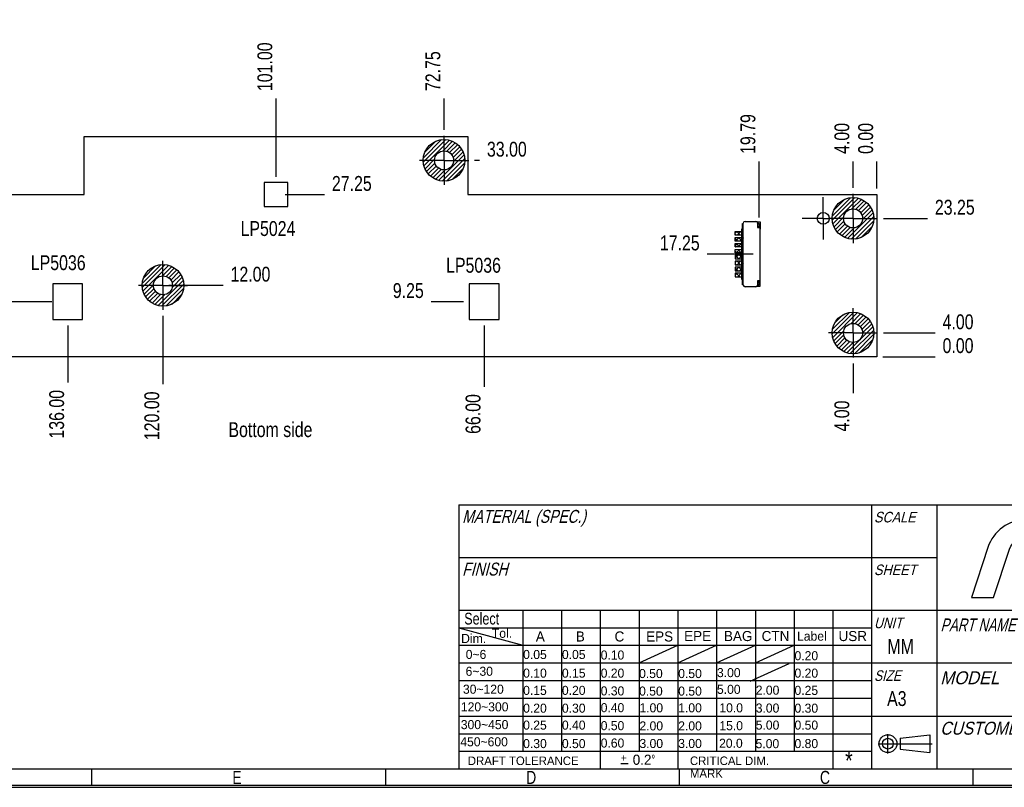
# Model space of a CAD drawing. Header units: millimetres. Extents: x 0 to 420, y 0 to 297.
# Tile 3 of 13: x 161 to 326, y 0 to 129. Entities that reach past the tile are written whole.
import ezdxf

# ---------------------------------------------------------------- set-up
doc = ezdxf.new("R2010")
doc.units = ezdxf.units.MM
doc.header["$LTSCALE"] = 23.1
doc.linetypes.add('CENTER', pattern=[0.6, 0.375, -0.075, 0.075, -0.075])
doc.layers.get('0').update_dxf_attribs({"linetype": 'CONTINUOUS'})
doc.layers.add('02___PRT_ALL_AXES', color=7, linetype='CONTINUOUS')
doc.layers.add('03___PRT_ALL_CURVES', color=7, linetype='CONTINUOUS')
doc.styles.get("Standard").update_dxf_attribs({"font": 'txt', "width": 0.8})
doc.styles.add('TEXTSTYLE_11', font='txt', dxfattribs={"width": 0.895687})
doc.styles.add('TEXTSTYLE_12', font='txt', dxfattribs={"width": 0.958875})
doc.styles.add('TEXTSTYLE_13', font='txt', dxfattribs={"width": 0.853417})
doc.styles.add('TEXTSTYLE_14', font='txt', dxfattribs={"width": 0.899268})
doc.styles.add('TEXTSTYLE_15', font='txt', dxfattribs={"width": 0.744652})
doc.styles.add('TEXTSTYLE_16', font='txt', dxfattribs={"width": 0.857193})
doc.styles.add('TEXTSTYLE_2', font='txt', dxfattribs={"width": 0.999999})
doc.dimstyles.new('DIMSTYLE_10', dxfattribs={"dimtxt": 2.5, "dimasz": 2.5, "dimexe": 1, "dimexo": 1, "dimtad": 0, "dimtih": 1, "dimtoh": 1, "dimzin": 0, "dimdsep": 46, "dimtxsty": 'STANDARD', "dimblk": '_FILLED', "dimblk1": '_FILLED', "dimblk2": '_FILLED', "dimcen": 0.09, "dimadec": 0, "dimazin": 0, "dimtp": 0.5, "dimtm": 0.5, "dimtfac": 1, "dimtofl": 0, "dimtmove": 0, "dimatfit": 3, "dimldrblk": '_FILLED', "dimfxl": 1, "dimtolj": 1, "dimtzin": 0, "dimarcsym": 0})
doc.dimstyles.new('DIMSTYLE_7', dxfattribs={"dimtxt": 2.5, "dimasz": 2.5, "dimexe": 1, "dimexo": 1, "dimtad": 0, "dimtih": 1, "dimtoh": 1, "dimzin": 0, "dimdsep": 46, "dimtxsty": 'STANDARD', "dimblk": '_FILLED', "dimblk1": '_FILLED', "dimblk2": '_FILLED', "dimcen": 0.09, "dimadec": 0, "dimazin": 0, "dimtp": 0.1, "dimtm": 0.1, "dimtfac": 1, "dimtofl": 0, "dimtmove": 0, "dimatfit": 3, "dimldrblk": '_FILLED', "dimfxl": 1, "dimtolj": 1, "dimtzin": 0, "dimarcsym": 0})
doc.dimstyles.new('DIMSTYLE_8', dxfattribs={"dimtxt": 2.5, "dimasz": 2.5, "dimexe": 1, "dimexo": 1, "dimtad": 0, "dimtih": 1, "dimtoh": 1, "dimzin": 0, "dimdsep": 46, "dimtxsty": 'STANDARD', "dimblk": '_FILLED', "dimblk1": '_FILLED', "dimblk2": '_FILLED', "dimcen": 0.09, "dimadec": 0, "dimazin": 0, "dimtp": 0.2, "dimtm": 0.2, "dimtfac": 1, "dimtofl": 0, "dimtmove": 0, "dimatfit": 3, "dimldrblk": '_FILLED', "dimfxl": 1, "dimtolj": 1, "dimtzin": 0, "dimarcsym": 0})
doc.dimstyles.new('DIMSTYLE_9', dxfattribs={"dimtxt": 2.5, "dimasz": 2.5, "dimexe": 1, "dimexo": 1, "dimtad": 0, "dimtih": 1, "dimtoh": 1, "dimzin": 0, "dimdsep": 46, "dimtxsty": 'STANDARD', "dimblk": '_FILLED', "dimblk1": '_FILLED', "dimblk2": '_FILLED', "dimcen": 0.09, "dimadec": 0, "dimazin": 0, "dimtp": 0.3, "dimtm": 0.3, "dimtfac": 1, "dimtofl": 0, "dimtmove": 0, "dimatfit": 3, "dimldrblk": '_FILLED', "dimfxl": 1, "dimtolj": 1, "dimtzin": 0, "dimarcsym": 0})

# ---------------------------------------------------------------- blocks, each defined once
blk = doc.blocks.new('*D21')
at = {"color": 2, "linetype": 'CONTINUOUS'}
blk.add_line((306.14, 76.34), (314.8, 76.34), dxfattribs=at)
at = {"color": 2, "linetype": 'CONTINUOUS', "insert": (316.05, 79.46), "char_height": 2.5, "width": 8, "attachment_point": 1, "line_spacing_factor": 0.9}
blk.add_mtext('4.00', dxfattribs=at)
blk = doc.blocks.new('_FILLED')
at = {"color": 0, "linetype": 'BYBLOCK'}
blk.add_solid([(0, 0), (-1, 0.14), (-1, -0.14)], dxfattribs=at)
blk = doc.blocks.new('*D22')
at = {"color": 2, "linetype": 'CONTINUOUS'}
blk.add_line((306, 72.34), (314.8, 72.34), dxfattribs=at)
at = {"color": 2, "linetype": 'CONTINUOUS', "insert": (316.05, 75.46), "char_height": 2.5, "width": 8, "attachment_point": 1, "line_spacing_factor": 0.9}
blk.add_mtext('0.00', dxfattribs=at)
blk = doc.blocks.new('*D24')
at = {"color": 2, "linetype": 'CONTINUOUS'}
blk.add_line((186, 84.34), (195.11, 84.34), dxfattribs=at)
at = {"color": 2, "linetype": 'CONTINUOUS', "insert": (196.36, 87.46), "char_height": 2.5, "width": 10, "attachment_point": 1, "line_spacing_factor": 0.9}
blk.add_mtext('12.00', dxfattribs=at)
blk = doc.blocks.new('*D25')
at = {"color": 2, "linetype": 'CONTINUOUS'}
blk.add_line((237.39, 105.34), (238.21, 105.34), dxfattribs=at)
at = {"color": 2, "linetype": 'CONTINUOUS', "insert": (239.46, 108.46), "char_height": 2.5, "width": 10, "attachment_point": 1, "line_spacing_factor": 0.9}
blk.add_mtext('33.00', dxfattribs=at)
blk = doc.blocks.new('*D26')
at = {"color": 2, "linetype": 'CONTINUOUS'}
blk.add_line((205.52, 99.59), (212.15, 99.59), dxfattribs=at)
at = {"color": 2, "linetype": 'CONTINUOUS', "insert": (213.4, 102.71), "char_height": 2.5, "width": 10, "attachment_point": 1, "line_spacing_factor": 0.9}
blk.add_mtext('27.25', dxfattribs=at)
blk = doc.blocks.new('*D27')
at = {"color": 2, "linetype": 'CONTINUOUS'}
blk.add_line((166.3, 81.59), (157.66, 81.59), dxfattribs=at)
at = {"color": 2, "linetype": 'CONTINUOUS', "insert": (156.41, 84.71), "char_height": 2.5, "width": 8, "attachment_point": 3, "line_spacing_factor": 0.9}
blk.add_mtext('9.25', dxfattribs=at)
blk = doc.blocks.new('*D28')
at = {"color": 2, "linetype": 'CONTINUOUS'}
blk.add_line((235.5, 81.59), (230.09, 81.59), dxfattribs=at)
at = {"color": 2, "linetype": 'CONTINUOUS', "insert": (228.84, 84.71), "char_height": 2.5, "width": 8, "attachment_point": 3, "line_spacing_factor": 0.9}
blk.add_mtext('9.25', dxfattribs=at)
blk = doc.blocks.new('*D29')
at = {"color": 2, "linetype": 'CONTINUOUS'}
blk.add_line((306.14, 95.59), (313.51, 95.59), dxfattribs=at)
at = {"color": 2, "linetype": 'CONTINUOUS', "insert": (314.76, 98.71), "char_height": 2.5, "width": 10, "attachment_point": 1, "line_spacing_factor": 0.9}
blk.add_mtext('23.25', dxfattribs=at)
blk = doc.blocks.new('*D34')
at = {"color": 2, "linetype": 'CONTINUOUS'}
blk.add_line((301, 100.73), (301, 105.16), dxfattribs=at)
at = {"color": 2, "linetype": 'CONTINUOUS', "insert": (297.87, 106.41), "char_height": 2.5, "width": 8, "attachment_point": 1, "rotation": 90, "line_spacing_factor": 0.9}
blk.add_mtext('4.00', dxfattribs=at)
blk = doc.blocks.new('*D35')
at = {"color": 2, "linetype": 'CONTINUOUS'}
blk.add_line((305, 100.59), (305, 105.16), dxfattribs=at)
at = {"color": 2, "linetype": 'CONTINUOUS', "insert": (301.87, 106.41), "char_height": 2.5, "width": 8, "attachment_point": 1, "rotation": 90, "line_spacing_factor": 0.9}
blk.add_mtext('0.00', dxfattribs=at)
blk = doc.blocks.new('*D36')
at = {"color": 2, "linetype": 'CONTINUOUS'}
blk.add_line((232.25, 110.48), (232.25, 115.72), dxfattribs=at)
at = {"color": 2, "linetype": 'CONTINUOUS', "insert": (229.12, 116.97), "char_height": 2.5, "width": 10, "attachment_point": 1, "rotation": 90, "line_spacing_factor": 0.9}
blk.add_mtext('72.75', dxfattribs=at)
blk = doc.blocks.new('*D37')
at = {"color": 2, "linetype": 'CONTINUOUS'}
blk.add_line((132.49, 95.74), (132.49, 103.44), dxfattribs=at)
at = {"color": 2, "linetype": 'CONTINUOUS', "insert": (129.36, 104.69), "char_height": 2.5, "width": 12, "attachment_point": 1, "rotation": 90, "line_spacing_factor": 0.9}
blk.add_mtext('172.51', dxfattribs=at)
blk = doc.blocks.new('*D38')
at = {"color": 2, "linetype": 'CONTINUOUS'}
blk.add_line((112.55, 94.99), (112.55, 105.16), dxfattribs=at)
at = {"color": 2, "linetype": 'CONTINUOUS', "insert": (109.42, 106.41), "char_height": 2.5, "width": 12, "attachment_point": 1, "rotation": 90, "line_spacing_factor": 0.9}
blk.add_mtext('192.45', dxfattribs=at)
blk = doc.blocks.new('*D39')
at = {"color": 2, "linetype": 'CONTINUOUS'}
blk.add_line((285.21, 95.73), (285.21, 105.16), dxfattribs=at)
at = {"color": 2, "linetype": 'CONTINUOUS', "insert": (282.08, 106.41), "char_height": 2.5, "width": 10, "attachment_point": 1, "rotation": 90, "line_spacing_factor": 0.9}
blk.add_mtext('19.79', dxfattribs=at)
blk = doc.blocks.new('*D40')
at = {"color": 2, "linetype": 'CONTINUOUS'}
blk.add_line((239, 77.59), (239, 67.31), dxfattribs=at)
at = {"color": 2, "linetype": 'CONTINUOUS', "insert": (235.87, 66.06), "char_height": 2.5, "width": 10, "attachment_point": 3, "rotation": 90, "line_spacing_factor": 0.9}
blk.add_mtext('66.00', dxfattribs=at)
blk = doc.blocks.new('*D41')
at = {"color": 2, "linetype": 'CONTINUOUS'}
blk.add_line((204, 102.59), (204, 115.72), dxfattribs=at)
at = {"color": 2, "linetype": 'CONTINUOUS', "insert": (200.87, 116.97), "char_height": 2.5, "width": 12, "attachment_point": 1, "rotation": 90, "line_spacing_factor": 0.9}
blk.add_mtext('101.00', dxfattribs=at)
blk = doc.blocks.new('*D42')
at = {"color": 2, "linetype": 'CONTINUOUS'}
blk.add_line((169, 77.59), (169, 68.01), dxfattribs=at)
at = {"color": 2, "linetype": 'CONTINUOUS', "insert": (165.87, 66.76), "char_height": 2.5, "width": 12, "attachment_point": 3, "rotation": 90, "line_spacing_factor": 0.9}
blk.add_mtext('136.00', dxfattribs=at)
blk = doc.blocks.new('*D45')
at = {"color": 2, "linetype": 'CONTINUOUS'}
blk.add_line((284.21, 89.58), (276.47, 89.58), dxfattribs=at)
at = {"color": 2, "linetype": 'CONTINUOUS', "insert": (275.22, 92.71), "char_height": 2.5, "width": 10, "attachment_point": 3, "line_spacing_factor": 0.9}
blk.add_mtext('17.25', dxfattribs=at)
blk = doc.blocks.new('*D46')
at = {"color": 2, "linetype": 'CONTINUOUS'}
blk.add_line((185, 79.2), (185, 67.75), dxfattribs=at)
at = {"color": 2, "linetype": 'CONTINUOUS', "insert": (181.87, 66.5), "char_height": 2.5, "width": 12, "attachment_point": 3, "rotation": 90, "line_spacing_factor": 0.9}
blk.add_mtext('120.00', dxfattribs=at)
blk = doc.blocks.new('*D47')
at = {"color": 2, "linetype": 'CONTINUOUS'}
blk.add_line((107, 72.75), (107, 67.91), dxfattribs=at)
at = {"color": 2, "linetype": 'CONTINUOUS', "insert": (103.87, 66.66), "char_height": 2.5, "width": 12, "attachment_point": 3, "rotation": 90, "line_spacing_factor": 0.9}
blk.add_mtext('198.00', dxfattribs=at)
blk = doc.blocks.new('*D48')
at = {"color": 2, "linetype": 'CONTINUOUS'}
blk.add_line((301, 71.2), (301, 66.23), dxfattribs=at)
at = {"color": 2, "linetype": 'CONTINUOUS', "insert": (297.87, 64.98), "char_height": 2.5, "width": 8, "attachment_point": 3, "rotation": 90, "line_spacing_factor": 0.9}
blk.add_mtext('4.00', dxfattribs=at)
blk = doc.blocks.new('*D49')
at = {"color": 2, "linetype": 'CONTINUOUS'}
blk.add_line((107, 100.73), (107, 105.5), dxfattribs=at)
at = {"color": 2, "linetype": 'CONTINUOUS', "insert": (103.87, 106.75), "char_height": 2.5, "width": 12, "attachment_point": 1, "rotation": 90, "line_spacing_factor": 0.9}
blk.add_mtext('198.00', dxfattribs=at)

msp = doc.modelspace()

# ---------------------------------------------------------------- linework, layer by layer
at = {"color": 7, "linetype": 'CONTINUOUS'}
for p, q in [((171.749, 99.586), (171.749, 109.336)), ((171.749, 109.336), (236.249, 109.336)), ((236.249, 109.336), (236.249, 99.586)), ((201.999, 101.586), (201.999, 97.586)), ((205.999, 101.586), (201.999, 101.586)), ((205.999, 97.586), (205.999, 101.586)), ((102.999, 99.586), (171.749, 99.586)), ((236.249, 99.586), (304.999, 99.586)), ((304.999, 99.586), (304.999, 72.336)), ((201.999, 97.586), (205.999, 97.586)), ((282.559, 84.381), (282.559, 94.781)), ((282.859, 95.081), (284.659, 95.081)), ((284.959, 94.781), (284.959, 94.081)), ((284.959, 94.081), (285.359, 94.081)), ((285.359, 94.081), (285.359, 85.081)), ((166.499, 84.586), (166.499, 78.586)), ((171.499, 84.586), (166.499, 84.586)), ((171.499, 78.586), (171.499, 84.586)), ((241.499, 84.586), (236.499, 84.586)), ((236.499, 84.586), (236.499, 78.586)), ((241.499, 78.586), (241.499, 84.586)), ((285.359, 85.081), (284.959, 85.081)), ((284.959, 85.081), (284.959, 84.381)), ((284.659, 84.081), (282.859, 84.081)), ((166.499, 78.586), (171.499, 78.586)), ((236.499, 78.586), (241.499, 78.586)), ((304.999, 72.336), (102.999, 72.336))]:
    msp.add_line(p, q, dxfattribs=at)
at = {"color": 2, "linetype": 'CONTINUOUS'}
for p, q in [((228.762, 105.03), (232.555, 108.823)), ((228.773, 105.748), (231.837, 108.812)), ((228.869, 104.429), (233.156, 108.717)), ((229.031, 106.713), (230.872, 108.554)), ((232.073, 106.927), (233.678, 108.531)), ((232.719, 106.866), (234.137, 108.284)), ((233.191, 106.63), (234.542, 107.981)), ((233.544, 106.276), (234.895, 107.627)), ((231.344, 101.955), (235.63, 106.241)), ((233.779, 105.804), (235.197, 107.223)), ((233.839, 105.157), (235.445, 106.763)), ((229.054, 103.908), (230.659, 105.512)), ((229.302, 103.448), (230.72, 104.866)), ((229.604, 103.044), (230.955, 104.395)), ((231.946, 101.85), (235.736, 105.64)), ((232.664, 101.861), (235.724, 104.921)), ((229.958, 102.69), (231.309, 104.041)), ((230.363, 102.388), (231.781, 103.806)), ((230.822, 102.14), (232.428, 103.746)), ((233.631, 102.121), (235.465, 103.954)), ((297.512, 95.291), (301.295, 99.074)), ((297.525, 96.011), (300.574, 99.061)), ((297.616, 94.688), (301.897, 98.969)), ((297.79, 96.983), (299.603, 98.796)), ((300.811, 97.175), (302.42, 98.785)), ((301.461, 97.118), (302.88, 98.538)), ((301.934, 96.885), (303.286, 98.236)), ((302.289, 96.533), (303.64, 97.883)), ((300.086, 92.208), (304.378, 96.5)), ((302.526, 96.063), (303.943, 97.479)), ((302.59, 95.42), (304.192, 97.021)), ((284.953, 94.829), (285.409, 94.373)), ((284.961, 94.78), (285.162, 94.981)), ((284.964, 94.076), (285.409, 94.521)), ((297.801, 94.165), (299.41, 95.775)), ((298.048, 93.705), (299.467, 95.125)), ((298.349, 93.3), (299.701, 94.651)), ((300.685, 92.1), (304.485, 95.9)), ((301.402, 92.11), (304.476, 95.184)), ((281.209, 93.149), (281.441, 93.381)), ((281.209, 92.916), (281.344, 92.781)), ((281.451, 93.381), (282.051, 92.781)), ((281.548, 92.781), (282.148, 93.381)), ((282.158, 93.381), (282.559, 92.98)), ((282.255, 92.781), (282.559, 93.085)), ((285.376, 93.781), (285.409, 93.814)), ((298.702, 92.946), (300.053, 94.296)), ((299.106, 92.642), (300.523, 94.059)), ((299.565, 92.394), (301.166, 93.995)), ((302.362, 92.363), (304.223, 94.224)), ((281.209, 92.209), (281.637, 91.781)), ((281.209, 91.028), (281.562, 91.381)), ((281.255, 91.781), (281.855, 92.381)), ((281.33, 91.381), (281.93, 90.781)), ((281.669, 90.781), (282.269, 91.381)), ((281.744, 92.381), (282.344, 91.781)), ((281.962, 91.781), (282.562, 92.381)), ((282.037, 91.381), (282.559, 90.859)), ((282.451, 92.381), (282.559, 92.273)), ((281.209, 90.795), (281.223, 90.781)), ((281.209, 90.321), (281.269, 90.381)), ((281.209, 90.088), (281.515, 89.781)), ((281.209, 88.907), (281.684, 89.381)), ((281.209, 89.381), (281.808, 88.781)), ((281.376, 89.781), (281.976, 90.381)), ((281.623, 90.381), (282.223, 89.781)), ((281.791, 88.781), (282.391, 89.381)), ((281.915, 89.381), (282.515, 88.781)), ((282.084, 89.781), (282.559, 90.257)), ((282.33, 90.381), (282.559, 90.152)), ((282.376, 90.781), (282.559, 90.964)), ((181.513, 84.651), (184.684, 87.822)), ((181.52, 83.951), (185.384, 87.815)), ((281.209, 88.2), (281.391, 88.381)), ((281.209, 87.966), (281.394, 87.781)), ((281.498, 87.781), (282.098, 88.381)), ((281.501, 88.381), (282.101, 87.781)), ((282.205, 87.781), (282.559, 88.136)), ((282.208, 88.381), (282.559, 88.031)), ((282.498, 88.781), (282.559, 88.843)), ((181.638, 83.361), (185.974, 87.698)), ((181.723, 85.568), (183.768, 87.613)), ((184.918, 85.934), (186.488, 87.504)), ((185.535, 85.844), (186.94, 87.249)), ((185.99, 85.592), (187.338, 86.94)), ((186.33, 85.225), (187.685, 86.58)), ((186.548, 84.736), (187.981, 86.169)), ((281.209, 86.786), (281.805, 87.381)), ((281.209, 87.259), (281.687, 86.781)), ((281.209, 86.078), (281.512, 86.381)), ((281.38, 86.381), (281.98, 85.781)), ((281.619, 85.781), (282.219, 86.381)), ((281.794, 87.381), (282.394, 86.781)), ((281.912, 86.781), (282.512, 87.381)), ((282.087, 86.381), (282.559, 85.909)), ((282.501, 87.381), (282.559, 87.324)), ((181.831, 82.848), (183.401, 84.418)), ((184.164, 80.938), (188.398, 85.172)), ((184.777, 80.843), (188.492, 84.559)), ((186.574, 84.055), (188.221, 85.702)), ((281.209, 85.845), (281.273, 85.781)), ((282.326, 85.781), (282.559, 86.014)), ((284.959, 84.879), (285.162, 85.081)), ((284.959, 84.924), (285.409, 84.474)), ((284.969, 84.181), (285.409, 84.622)), ((285.359, 85.279), (285.409, 85.329)), ((285.359, 85.231), (285.409, 85.181)), ((182.086, 82.396), (183.491, 83.801)), ((182.395, 81.998), (183.743, 83.345)), ((182.755, 81.65), (184.111, 83.006)), ((183.166, 81.355), (184.599, 82.787)), ((183.633, 81.114), (185.28, 82.761)), ((185.515, 80.875), (188.461, 83.821)), ((186.543, 81.195), (188.14, 82.793)), ((284.926, 84.249), (284.994, 84.181)), ((297.502, 76.189), (301.146, 79.833)), ((297.553, 76.947), (300.389, 79.783)), ((297.585, 75.565), (301.77, 79.75)), ((300.617, 77.89), (302.309, 79.582)), ((297.945, 78.047), (299.289, 79.39)), ((301.335, 77.901), (302.782, 79.348)), ((301.839, 77.698), (303.2, 79.058)), ((302.22, 77.371), (303.565, 78.717)), ((302.485, 76.929), (303.88, 78.324)), ((302.599, 76.336), (304.141, 77.878)), ((297.753, 75.026), (299.445, 76.718)), ((299.963, 72.993), (304.342, 77.372)), ((300.543, 72.866), (304.469, 76.792)), ((297.987, 74.553), (299.435, 76)), ((298.277, 74.136), (299.637, 75.496)), ((298.619, 73.77), (299.964, 75.116)), ((299.011, 73.456), (300.406, 74.85)), ((299.457, 73.194), (300.999, 74.736)), ((301.228, 72.844), (304.492, 76.108)), ((302.108, 73.017), (304.319, 75.228))]:
    msp.add_line(p, q, dxfattribs=at)
at = {"color": 4, "linetype": 'CONTINUOUS'}
for p, q in [((284.881, 94.981), (285.409, 94.981)), ((285.409, 94.981), (285.409, 93.781)), ((281.209, 93.381), (282.559, 93.381)), ((281.209, 92.781), (281.209, 93.381)), ((282.559, 92.781), (281.209, 92.781)), ((285.409, 93.781), (285.359, 93.781)), ((281.209, 92.381), (282.559, 92.381)), ((281.209, 91.781), (281.209, 92.381)), ((282.559, 91.781), (281.209, 91.781)), ((281.209, 91.381), (282.559, 91.381)), ((281.209, 90.781), (281.209, 91.381)), ((282.559, 90.781), (281.209, 90.781)), ((281.209, 90.381), (282.559, 90.381)), ((281.209, 89.781), (281.209, 90.381)), ((282.559, 89.781), (281.209, 89.781)), ((282.559, 89.381), (281.209, 89.381)), ((281.209, 89.381), (281.209, 88.781)), ((281.209, 88.781), (282.559, 88.781)), ((282.559, 88.381), (281.209, 88.381)), ((281.209, 88.381), (281.209, 87.781)), ((281.209, 87.781), (282.559, 87.781)), ((282.559, 87.381), (281.209, 87.381)), ((281.209, 87.381), (281.209, 86.781)), ((281.209, 86.781), (282.559, 86.781)), ((282.559, 86.381), (281.209, 86.381)), ((281.209, 86.381), (281.209, 85.781)), ((281.209, 85.781), (282.559, 85.781)), ((285.409, 85.381), (285.359, 85.381)), ((285.409, 84.181), (285.409, 85.381)), ((284.881, 84.181), (285.409, 84.181))]:
    msp.add_line(p, q, dxfattribs=at)
at = {"color": 7, "linetype": 'CONTINUOUS', "true_color": 0xf5f5f5}
for p, q in [((234.756, 47.473), (417.234, 47.473)), ((234.756, 47.473), (234.756, 3.102)), ((304.127, 47.473), (304.127, 3.102)), ((315.07, 47.473), (315.07, 3.102)), ((234.756, 38.619), (315.07, 38.619)), ((234.756, 29.765), (417.234, 29.765)), ((245.479, 29.765), (245.479, 6.053)), ((251.995, 29.765), (251.995, 6.053)), ((258.512, 29.765), (258.512, 3.102)), ((265.028, 29.765), (265.028, 6.053)), ((271.545, 29.765), (271.545, 3.102)), ((278.061, 29.765), (278.061, 6.053)), ((284.577, 29.765), (284.577, 6.053)), ((291.094, 29.765), (291.094, 6.053)), ((297.61, 29.765), (297.61, 3.102)), ((234.756, 26.814), (304.127, 26.814)), ((234.756, 26.814), (245.479, 23.863)), ((234.756, 23.863), (304.127, 23.863)), ((265.028, 20.911), (271.545, 23.863)), ((271.545, 20.911), (278.061, 23.863)), ((278.061, 20.911), (284.577, 23.863)), ((284.577, 20.911), (291.094, 23.863)), ((234.756, 20.911), (417.234, 20.911)), ((283.725, 17.854), (290.241, 20.805)), ((234.756, 17.96), (304.127, 17.96)), ((234.756, 14.958), (304.127, 14.958)), ((234.756, 11.955), (417.234, 11.955)), ((234.756, 9.004), (304.127, 9.004)), ((306.868, 5.701), (306.868, 8.947)), ((308.897, 8.231), (313.902, 8.832)), ((313.902, 8.832), (313.902, 5.829)), ((305.216, 7.33), (314.33, 7.33)), ((308.897, 8.231), (308.897, 6.429)), ((234.756, 6.053), (304.127, 6.053)), ((308.897, 6.429), (313.902, 5.829)), ((261.962, 3.985), (263.223, 3.985)), ((2.782, 3.102), (417.234, 3.102)), ((173.05, 0.358), (173.05, 3.102)), ((222.436, 0.358), (222.436, 3.102)), ((271.821, 0.358), (271.821, 3.102)), ((321.207, 0.358), (321.207, 3.102)), ((0, 0), (420, 0)), ((0.038, 0.358), (419.978, 0.358))]:
    msp.add_line(p, q, dxfattribs=at)
at = {"color": 4, "linetype": 'CONTINUOUS'}
for centre, radius in [((232.249, 105.336), 3.5), ((232.249, 105.336), 1.6), ((300.999, 95.586), 3.5), ((300.999, 95.586), 1.6), ((184.999, 84.336), 3.5), ((184.999, 84.336), 1.6), ((300.999, 76.336), 3.5), ((300.999, 76.336), 1.6)]:
    msp.add_circle(centre, radius, dxfattribs=at)
at = {"color": 7, "linetype": 'CONTINUOUS', "true_color": 0xf5f5f5}
for radius in [1.501, 0.901]:
    msp.add_circle((306.868, 7.33), radius, dxfattribs=at)
at = {"color": 7, "linetype": 'CONTINUOUS'}
for centre, start, end in [((282.859, 94.781), 90, 180), ((284.659, 94.781), 0, 90), ((282.859, 84.381), 180, 270), ((284.659, 84.381), 270, 360)]:
    msp.add_arc(centre, 0.3, start, end, dxfattribs=at)
msp.add_open_spline([(337.695, 44.953), (337.695, 44.953), (336.938, 42.416), (336.938, 42.416), (336.938, 42.416), (336.938, 42.416), (330.682, 42.416), (330.682, 42.416), (330.682, 42.416), (329.163, 42.416), (327.813, 41.445), (327.328, 40.003), (327.328, 40.003), (327.328, 40.003), (324.602, 31.91), (324.602, 31.91), (324.602, 31.91), (324.602, 31.91), (320.91, 31.91), (320.91, 31.91), (320.91, 31.91), (320.91, 31.91), (323.663, 40.293), (323.663, 40.293), (323.663, 40.293), (324.577, 43.079), (327.175, 44.953), (330.101, 44.953), (330.101, 44.953), (333.821, 44.953), (337.695, 44.953), (337.695, 44.953)], degree=3, knots=[0, 0, 0, 0, 0.1111111, 0.1111111, 0.1111111, 0.1111111, 0.2222222, 0.2222222, 0.2222222, 0.2222222, 0.3333333, 0.3333333, 0.3333333, 0.3333333, 0.4444444, 0.4444444, 0.4444444, 0.4444444, 0.5555556, 0.5555556, 0.5555556, 0.5555556, 0.6666667, 0.6666667, 0.6666667, 0.6666667, 0.7777778, 0.7777778, 0.7777778, 0.7777778, 1, 1, 1, 1], dxfattribs=at)
at = {"layer": '02___PRT_ALL_AXES', "color": 7, "linetype": 'CENTER'}
for p, q in [((232.249, 105.336), (232.249, 109.476)), ((232.249, 105.336), (228.109, 105.336)), ((232.249, 105.336), (236.389, 105.336)), ((232.249, 105.336), (232.249, 101.196)), ((300.999, 95.586), (300.999, 99.726)), ((295.999, 95.586), (295.999, 99.126)), ((295.999, 95.586), (292.459, 95.586)), ((295.999, 95.586), (296.859, 95.586)), ((295.999, 95.586), (295.999, 92.046)), ((300.999, 95.586), (296.859, 95.586)), ((300.999, 95.586), (305.139, 95.586)), ((300.999, 95.586), (300.999, 91.446)), ((184.999, 84.336), (184.999, 88.476)), ((184.999, 84.336), (180.859, 84.336)), ((184.999, 84.336), (184.999, 80.196)), ((184.999, 84.336), (189.139, 84.336)), ((300.999, 76.336), (300.999, 80.476)), ((300.999, 76.336), (296.859, 76.336)), ((300.999, 76.336), (305.139, 76.336)), ((300.999, 76.336), (300.999, 72.196))]:
    msp.add_line(p, q, dxfattribs=at)
at = {"layer": '02___PRT_ALL_AXES', "color": 7, "linetype": 'CONTINUOUS'}
for centre, radius in [((232.249, 105.336), 1.6), ((295.999, 95.586), 1), ((300.999, 95.586), 1.6), ((184.999, 84.336), 1.6), ((300.999, 76.336), 1.6)]:
    msp.add_circle(centre, radius, dxfattribs=at)
at = {"layer": '03___PRT_ALL_CURVES', "color": 4, "linetype": 'CONTINUOUS'}
for p, q in [((282.409, 94.731), (282.559, 94.731)), ((282.409, 93.831), (282.409, 94.731)), ((284.959, 94.731), (285.209, 94.731)), ((285.209, 94.731), (285.209, 94.081)), ((282.309, 93.831), (282.409, 93.831)), ((282.309, 85.331), (282.309, 93.831)), ((282.409, 85.331), (282.309, 85.331)), ((282.409, 84.431), (282.409, 85.331)), ((282.559, 84.431), (282.409, 84.431)), ((285.209, 84.431), (284.959, 84.431)), ((285.209, 85.081), (285.209, 84.431))]:
    msp.add_line(p, q, dxfattribs=at)

# ---------------------------------------------------------------- texts
at = {"color": 2, "linetype": 'CONTINUOUS', "char_height": 2.5, "attachment_point": 1, "line_spacing_factor": 0.9}
for s, insert, width in [('LP5024', (198.038, 95.129), 12), ('LP5036', (162.777, 89.393), 12), ('LP5036', (232.589, 88.959), 12), ('Bottom side', (196.002, 61.343), 22)]:
    msp.add_mtext(s, dxfattribs=dict(at, insert=insert, width=width))
at = {"color": 7, "linetype": 'CONTINUOUS', "true_color": 0xf5f5f5, "attachment_point": 1, "line_spacing_factor": 0.9}
for s, insert, char_height, width in [('\\Q14.999997;MATERIAL (SPEC.)', (235.299, 46.604), 2.17213, 27.8033), ('\\Q14.9999965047;FINISH', (235.299, 37.75), 2.17213, 10.42624), ('\\Q0.000018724;Select', (235.642, 29.324), 1.97467, 9.4784), ('MM', (306.763, 24.903), 2.5, 4), ('A3', (306.727, 16.159), 2.5, 4), ('\\Q0.000018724;*', (299.671, 6.018), 3.06946, 2.45557), ('\\Q0.000018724;E', (196.663, 2.757), 2.19491, 1.75593), ('\\Q0.000018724;D', (246.048, 2.757), 2.19491, 1.75593), ('\\Q0.000018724;C', (295.434, 2.757), 2.19491, 1.75593)]:
    msp.add_mtext(s, dxfattribs=dict(at, insert=insert, char_height=char_height, width=width))
for s, insert, char_height, width, style in [('\\Q14.999997;SCALE', (304.535, 46.28), 1.7772, 7.95907, 'TEXTSTYLE_11'), ('\\Q14.9999965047;SHEET', (304.535, 37.426), 1.7772, 7.95907, 'TEXTSTYLE_11'), ('\\Q14.999997;UNIT', (304.535, 28.504), 1.7772, 6.09361, 'TEXTSTYLE_16'), ('\\Q14.9999965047;PART NAME', (315.687, 28.361), 2.17213, 14.55736, 'TEXTSTYLE_15'), ('\\Q0.000018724;Tol.', (240.272, 26.651), 1.53473, 6.13892, 'TEXTSTYLE_2'), ('\\Q0.000018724;Dim.', (235.116, 25.771), 1.53473, 6.13892, 'TEXTSTYLE_2'), ('\\Q0.000018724;A', (247.678, 26.19), 1.69482, 1.69482, 'TEXTSTYLE_2'), ('\\Q0.000018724;B', (254.398, 26.19), 1.69482, 1.69482, 'TEXTSTYLE_2'), ('\\Q0.000018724;C', (260.912, 26.19), 1.69482, 1.69482, 'TEXTSTYLE_2'), ('\\Q0.000018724;EPS', (266.219, 26.19), 1.69482, 5.08445, 'TEXTSTYLE_2'), ('\\Q0.000018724;EPE', (272.606, 26.262), 1.69482, 5.08445, 'TEXTSTYLE_2'), ('\\Q0.000018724;BAG', (279.301, 26.262), 1.69482, 5.08445, 'TEXTSTYLE_2'), ('\\Q0.000018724;CTN', (285.643, 26.262), 1.69482, 5.08445, 'TEXTSTYLE_2'), ('\\Q0.000018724;Label', (291.591, 26.158), 1.52534, 7.62668, 'TEXTSTYLE_2'), ('\\Q0.000018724;USR', (298.563, 26.262), 1.69482, 5.08445, 'TEXTSTYLE_2'), ('\\Q0.000018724;0~6', (235.893, 23.086), 1.52534, 4.57601, 'TEXTSTYLE_2'), ('\\Q0.000018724;0.05', (245.547, 23.076), 1.52534, 6.10134, 'TEXTSTYLE_2'), ('\\Q0.000018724;0.05', (252.064, 23.076), 1.52534, 6.10134, 'TEXTSTYLE_2'), ('\\Q0.000018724;0.10', (258.58, 22.989), 1.52534, 6.10134, 'TEXTSTYLE_2'), ('\\Q0.000018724;0.20', (291.162, 22.869), 1.52534, 6.10134, 'TEXTSTYLE_2'), ('\\Q0.000018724;6~30', (235.874, 20.259), 1.52534, 6.10134, 'TEXTSTYLE_2'), ('\\Q0.000018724;0.10', (245.547, 19.946), 1.52534, 6.10134, 'TEXTSTYLE_2'), ('\\Q0.000018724;0.15', (252.064, 19.946), 1.52534, 6.10134, 'TEXTSTYLE_2'), ('\\Q0.000018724;0.20', (258.58, 19.946), 1.52534, 6.10134, 'TEXTSTYLE_2'), ('\\Q0.000018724;0.50', (265.034, 19.879), 1.52534, 6.10134, 'TEXTSTYLE_2'), ('\\Q0.000018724;0.50', (271.613, 19.879), 1.52534, 6.10134, 'TEXTSTYLE_2'), ('\\Q0.000018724;3.00', (278.129, 20.031), 1.52534, 6.10134, 'TEXTSTYLE_2'), ('\\Q0.000018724;0.20', (291.162, 19.946), 1.52534, 6.10134, 'TEXTSTYLE_2'), ('\\Q14.9999965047;SIZE', (304.535, 19.656), 1.7772, 6.06677, 'TEXTSTYLE_13'), ('\\Q14.9999965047;MODEL', (315.662, 19.486), 2.17213, 10.41402, 'TEXTSTYLE_12'), ('\\Q0.000018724;30~120', (235.427, 17.245), 1.52534, 9.15201, 'TEXTSTYLE_2'), ('\\Q0.000018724;0.15', (245.547, 17.048), 1.52534, 6.10134, 'TEXTSTYLE_2'), ('\\Q0.000018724;0.20', (252.064, 17.048), 1.52534, 6.10134, 'TEXTSTYLE_2'), ('\\Q0.000018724;0.30', (258.58, 16.959), 1.52534, 6.10134, 'TEXTSTYLE_2'), ('\\Q0.000018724;0.50', (265.034, 16.927), 1.52534, 6.10134, 'TEXTSTYLE_2'), ('\\Q0.000018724;0.50', (271.613, 16.927), 1.52534, 6.10134, 'TEXTSTYLE_2'), ('\\Q0.000018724;5.00', (278.129, 17.224), 1.52534, 6.10134, 'TEXTSTYLE_2'), ('\\Q0.000018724;2.00', (284.646, 17.083), 1.52534, 6.10134, 'TEXTSTYLE_2'), ('\\Q0.000018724;0.25', (291.162, 17.048), 1.52534, 6.10134, 'TEXTSTYLE_2'), ('\\Q0.000018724;120~300', (235.082, 14.281), 1.52534, 10.67735, 'TEXTSTYLE_2'), ('\\Q0.000018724;0.20', (245.547, 14.056), 1.52534, 6.10134, 'TEXTSTYLE_2'), ('\\Q0.000018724;0.30', (252.064, 14.056), 1.52534, 6.10134, 'TEXTSTYLE_2'), ('\\Q0.000018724;0.40', (258.58, 14.145), 1.52534, 6.10134, 'TEXTSTYLE_2'), ('\\Q0.000018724;1.00', (265.097, 14.118), 1.52534, 6.10134, 'TEXTSTYLE_2'), ('\\Q0.000018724;1.00', (271.613, 14.118), 1.52534, 6.10134, 'TEXTSTYLE_2'), ('\\Q0.000018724;10.0', (278.53, 14.115), 1.52534, 6.10134, 'TEXTSTYLE_2'), ('\\Q0.000018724;3.00', (284.646, 14.078), 1.52534, 6.10134, 'TEXTSTYLE_2'), ('\\Q0.000018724;0.30', (291.162, 14.056), 1.52534, 6.10134, 'TEXTSTYLE_2'), ('\\Q0.000018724;300~450', (235.068, 11.296), 1.52534, 10.67735, 'TEXTSTYLE_2'), ('\\Q0.000018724;0.25', (245.547, 11.211), 1.52534, 6.10134, 'TEXTSTYLE_2'), ('\\Q0.000018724;0.40', (252.064, 11.211), 1.52534, 6.10134, 'TEXTSTYLE_2'), ('\\Q0.000018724;0.50', (258.58, 11.122), 1.52534, 6.10134, 'TEXTSTYLE_2'), ('\\Q0.000018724;2.00', (265.097, 11.079), 1.52534, 6.10134, 'TEXTSTYLE_2'), ('\\Q0.000018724;2.00', (271.613, 11.079), 1.52534, 6.10134, 'TEXTSTYLE_2'), ('\\Q0.000018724;15.0', (278.53, 11.113), 1.52534, 6.10134, 'TEXTSTYLE_2'), ('\\Q0.000018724;5.00', (284.646, 11.219), 1.52534, 6.10134, 'TEXTSTYLE_2'), ('\\Q0.000018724;0.50', (291.162, 11.211), 1.52534, 6.10134, 'TEXTSTYLE_2'), ('\\Q14.9999965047;CUSTOMER MODEL', (315.662, 11.01), 2.17213, 27.34663, 'TEXTSTYLE_14'), ('\\Q0.000018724;450~600', (234.979, 8.409), 1.52534, 10.67735, 'TEXTSTYLE_2'), ('\\Q0.000018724;0.30', (245.547, 8.11), 1.52534, 6.10134, 'TEXTSTYLE_2'), ('\\Q0.000018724;0.50', (252.064, 8.11), 1.52534, 6.10134, 'TEXTSTYLE_2'), ('\\Q0.000018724;0.60', (258.58, 8.2), 1.52534, 6.10134, 'TEXTSTYLE_2'), ('\\Q0.000018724;3.00', (265.097, 8.124), 1.52534, 6.10134, 'TEXTSTYLE_2'), ('\\Q0.000018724;3.00', (271.613, 8.124), 1.52534, 6.10134, 'TEXTSTYLE_2'), ('\\Q0.000018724;20.0', (278.485, 8.162), 1.52534, 6.10134, 'TEXTSTYLE_2'), ('\\Q0.000018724;5.00', (284.618, 8.096), 1.52534, 6.10134, 'TEXTSTYLE_2'), ('\\Q0.000018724;0.80', (291.162, 8.11), 1.52534, 6.10134, 'TEXTSTYLE_2'), ('\\Q0.000018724;DRAFT TOLERANCE\\H1.2613851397; ', (236.243, 5.172), 1.43242, 22.74762, 'TEXTSTYLE_2'), ('\\Q0.000018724;+ ', (261.962, 5.59), 1.26132, 2.52265, 'TEXTSTYLE_2'), ('\\Q0.000018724;0.2\\Fgdt;{\\W0.6666668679;{\\Fgdt;~}}', (263.968, 5.48), 1.69482, 6.21433, 'TEXTSTYLE_2'), ('\\Q0.000018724;CRITICAL DIM. \\P{\\W1.0;MARK}', (273.581, 5.172), 1.43242, 20.05382, 'TEXTSTYLE_2')]:
    msp.add_mtext(s, dxfattribs=dict(at, insert=insert, char_height=char_height, width=width, style=style))

# ---------------------------------------------------------------- dimensions: what is measured, and where the dimension line sits
at = {"color": 2, "linetype": 'CONTINUOUS'}
for feature_location, offset, dtype, origin, dimstyle, picture, middle in [((203.999, 102.586), (0, 13.13), 1, (304.999, 101.586), 'DIMSTYLE_9', '*D41', (202.124, 122.966)), ((232.249, 110.476), (0, 5.24), 1, (304.999, 109.476), 'DIMSTYLE_9', '*D36', (230.374, 121.966)), ((106.999, 100.726), (0, 4.773), 1, (304.999, 99.726), 'DIMSTYLE_10', '*D49', (105.124, 112.749)), ((112.549, 94.986), (0, 10.176), 1, (304.999, 93.986), 'DIMSTYLE_10', '*D38', (110.674, 112.412)), ((132.489, 95.736), (0, 7.707), 1, (304.999, 84.436), 'DIMSTYLE_10', '*D37', (130.614, 110.694)), ((285.209, 95.731), (0, 9.431), 1, (304.999, 84.431), 'DIMSTYLE_8', '*D39', (283.334, 111.412)), ((300.999, 100.726), (0, 4.436), 1, (304.999, 99.586), 'DIMSTYLE_7', '*D34', (299.124, 110.412)), ((304.999073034, 100.58637278), (0, 4.575903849), 1, (304.999073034, 99.58637278), 'DIMSTYLE_7', '*D35', (303.124073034, 110.412276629)), ((237.389, 105.336), (0.821, 0), 0, (236.389, 72.336), 'DIMSTYLE_9', '*D25', (244.46, 107.211)), ((205.519, 99.586), (6.633, 0), 0, (201.999, 72.336), 'DIMSTYLE_8', '*D26', (218.402, 101.461)), ((106.999, 72.746), (0, -4.835), 1, (304.999, 99.726), 'DIMSTYLE_10', '*D47', (105.124, 60.662)), ((306.139, 95.586), (7.374, 0), 0, (305.139, 72.336), 'DIMSTYLE_8', '*D29', (319.763, 97.461)), ((284.209073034, 89.58137278), (-7.739328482, 0), 0, (285.209073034, 72.33637278), 'DIMSTYLE_8', '*D45', (270.219744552, 91.45637278)), ((185.999, 84.336), (9.106, 0), 0, (180.859, 72.336), 'DIMSTYLE_8', '*D24', (201.356, 86.211)), ((166.299, 81.586), (-8.641, 0), 0, (171.499, 72.336), 'DIMSTYLE_8', '*D27', (152.408, 83.461)), ((235.499, 81.586), (-5.41, 0), 0, (236.499, 72.336), 'DIMSTYLE_8', '*D28', (224.839, 83.461)), ((184.999, 79.196), (0, -11.448), 1, (304.999, 80.196), 'DIMSTYLE_9', '*D46', (183.124, 60.499)), ((306.139, 76.336), (8.657, 0), 0, (304.999, 72.336), 'DIMSTYLE_7', '*D21', (320.046, 78.211)), ((168.999, 77.586), (0, -9.581), 1, (304.999, 78.586), 'DIMSTYLE_10', '*D42', (167.124, 60.755)), ((238.999, 77.586), (0, -10.278), 1, (304.999, 78.586), 'DIMSTYLE_9', '*D40', (237.124, 61.058)), ((305.999073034, 72.33637278), (8.796582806, 0), 0, (304.999073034, 72.33637278), 'DIMSTYLE_7', '*D22', (320.04565584, 74.21137278)), ((300.999, 71.196), (0, -4.967), 1, (304.999, 72.196), 'DIMSTYLE_7', '*D48', (299.124, 60.98))]:
    dim = msp.add_ordinate_dim(feature_location=feature_location, offset=offset, dtype=dtype, origin=origin, dimstyle=dimstyle, override={"dimtad": 1, "dimtih": 0, "dimtoh": 0}, dxfattribs=at)
    dim.commit()
    dim.dimension.update_dxf_attribs({"geometry": picture, "text_midpoint": middle})

doc.saveas('drawing.dxf')
